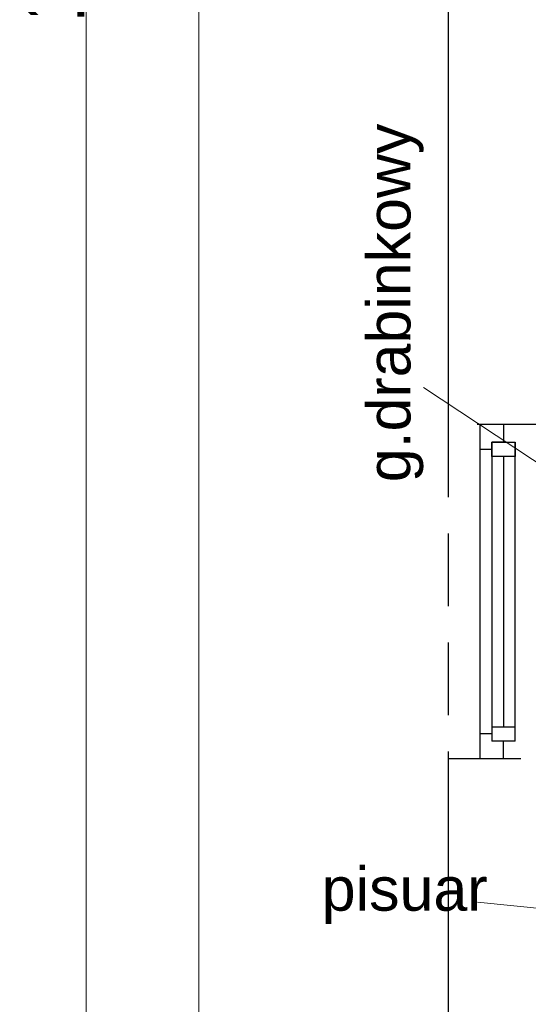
# Model space of a CAD drawing. Header units: millimetres. Extents: x -5941 to 19721, y -9230 to 6433.
# Tile 165 of 204: x 11116 to 11291, y 253 to 593. Entities that reach past the tile are written whole.
import ezdxf

# ---------------------------------------------------------------- set-up
doc = ezdxf.new("R2010")
doc.units = ezdxf.units.MM
doc.linetypes.add('DASHED', pattern=[0.75, 0.5, -0.25])
doc.layers.add('A_meble łazienka i kuchnia', color=6, linetype='Continuous', lineweight=20)
doc.layers.add('A_WYMIAR_ZEW', color=55, linetype='Continuous', lineweight=15)
for name, color, linetype in [('A_okno', 3, 'Continuous'), ('A_opis pom', 1, 'Continuous'), ('A_scianazew', 42, 'Continuous')]:
    doc.layers.add(name, color=color, linetype=linetype)
doc.styles.add('Opisowy', font='arial.ttf', dxfattribs={"width": 0.8})
doc.styles.get("Standard").update_dxf_attribs({"font": 'arial.ttf'})
doc.dimstyles.new('WYMIARY', dxfattribs={"dimtxt": 1.3, "dimasz": 7, "dimexe": 1.25, "dimexo": 0.3, "dimgap": 0.2, "dimtad": 1, "dimzin": 4, "dimtxsty": 'Opisowy', "dimblk1": 'ARCHTICK', "dimblk2": 'ARCHTICK', "dimsah": 1, "dimcen": 2.5, "dimazin": 0, "dimtfac": 1, "dimtmove": 1, "dimatfit": 3, "dimldrblk": 'ARCHTICK', "dimfxl": 0, "dimlwd": 18, "dimlwe": 9, "dimarcsym": 0})

# ---------------------------------------------------------------- blocks, each defined once
blk = doc.blocks.new('_ArchTick')
at = {"color": 0, "const_width": 0.15}
blk.add_lwpolyline([(-0.5, -0.5), (0.5, 0.5)], dxfattribs=at)
blk = doc.blocks.new('*D65')
at = {"layer": 'A_WYMIAR_ZEW', "color": 0, "lineweight": 9}
for p, q in [((11178.73, 1444.08), (11176.78, 1444.08)), ((11178.73, -83.92), (11176.78, -83.92))]:
    blk.add_line(p, q, dxfattribs=at)
at = {"layer": 'A_WYMIAR_ZEW', "color": 0, "lineweight": 18}
blk.add_line((11178.03, 1444.08), (11178.03, -83.92), dxfattribs=at)
at = {"layer": 'Defpoints', "color": 0}
for p in [(11263.81, 1444.08), (11178.03, -83.92), (11263.81, -83.92)]:
    blk.add_point(p, dxfattribs=at)
at = {"layer": 'A_WYMIAR_ZEW', "color": 0, "lineweight": 18, "xscale": 7, "yscale": 7, "zscale": 7}
for p, rotation in [((11178.03, 1444.08), 90), ((11178.03, -83.92), 270)]:
    blk.add_blockref('_ArchTick', p, dxfattribs=dict(at, rotation=rotation))
at = {"layer": 'A_WYMIAR_ZEW', "color": 0, "insert": (11166.59, 680.08), "char_height": 1.3, "attachment_point": 5, "rotation": 90, "style": 'Opisowy'}
blk.add_mtext('{\\H16.923077x;\\C3;1528}1528,00', dxfattribs=at)
blk = doc.blocks.new('*D67')
at = {"layer": 'A_WYMIAR_ZEW', "color": 0, "lineweight": 9}
for p, q in [((11139.86, 1444.08), (11137.91, 1444.08)), ((11139.86, -205.92), (11137.91, -205.92))]:
    blk.add_line(p, q, dxfattribs=at)
at = {"layer": 'A_WYMIAR_ZEW', "color": 0, "lineweight": 18}
blk.add_line((11139.16, 1444.08), (11139.16, -205.92), dxfattribs=at)
at = {"layer": 'Defpoints', "color": 0}
for p in [(11263.81, 1444.08), (11139.16, -205.92), (11263.81, -205.92)]:
    blk.add_point(p, dxfattribs=at)
at = {"layer": 'A_WYMIAR_ZEW', "color": 0, "lineweight": 18, "xscale": 7, "yscale": 7, "zscale": 7}
for p, rotation in [((11139.16, 1444.08), 90), ((11139.16, -205.92), 270)]:
    blk.add_blockref('_ArchTick', p, dxfattribs=dict(at, rotation=rotation))
at = {"layer": 'A_WYMIAR_ZEW', "color": 0, "insert": (11127.72, 619.08), "char_height": 1.3, "attachment_point": 5, "rotation": 90, "style": 'Opisowy'}
blk.add_mtext('{\\H16.923077x;\\C3;1650}', dxfattribs=at)

msp = doc.modelspace()

# ---------------------------------------------------------------- linework, layer by layer
at = {"linetype": 'DASHED', "ltscale": 50}
msp.add_lwpolyline([(11298.809, 453.079), (11263.809, 453.079), (11263.809, 338.076), (11298.383, 338.076)], close=True, dxfattribs=at)
at = {"layer": 'A_meble łazienka i kuchnia'}
for p, q in [((11255.254, 465.883), (11307.18, 431.546)), ((11273.913, 288.706), (11347.613, 281.168))]:
    msp.add_line(p, q, dxfattribs=at)
at = {"layer": 'A_okno'}
for p, q in [((11274.809, 444.579, 0), (11274.809, 453.079, 0)), ((11282.809, 453.079, 0), (11282.809, 447.079, 0)), ((11278.809, 444.579, 0), (11274.809, 444.579, 0)), ((11274.809, 395.576, -0.022), (11274.809, 444.579, 0)), ((11278.809, 447.079, 0), (11286.809, 447.079, 0)), ((11278.809, 442.079, 0), (11278.809, 447.079, 0)), ((11282.809, 447.079, 0), (11278.809, 447.079, 0)), ((11278.809, 447.079, 0), (11278.809, 395.576, -0.022)), ((11286.809, 395.576, -0.023), (11286.809, 447.079, 0)), ((11286.809, 447.079, 0), (11286.809, 442.079, 0)), ((11282.309, 442.079, 0), (11278.809, 442.079, 0)), ((11286.809, 442.079, 0), (11278.809, 442.079, 0)), ((11282.809, 442.079, 0), (11282.809, 395.576, -0.022)), ((11286.809, 442.079, 0), (11283.309, 442.079, 0)), ((11274.81, 338.076, -0.047), (11274.809, 395.576, -0.022)), ((11278.809, 395.576, -0.022), (11278.81, 344.076, -0.045)), ((11282.809, 395.576, -0.022), (11282.81, 349.076, -0.044)), ((11286.81, 344.076, -0.046), (11286.809, 395.576, -0.023)), ((11278.81, 346.576, -0.044), (11274.81, 346.576, -0.044)), ((11278.81, 349.076, -0.044), (11286.81, 349.076, -0.044)), ((11286.81, 344.076, -0.044), (11278.81, 344.076, -0.044)), ((11282.81, 338.076, -0.044), (11282.81, 344.076, -0.044))]:
    msp.add_line(p, q, dxfattribs=at)
at = {"layer": 'A_scianazew'}
for p, q in [((11263.809, 602.079), (11263.809, 453.079)), ((11263.809, 338.076), (11263.809, 168.079))]:
    msp.add_line(p, q, dxfattribs=at)

# ---------------------------------------------------------------- texts
at = {"layer": 'A_opis pom', "insert": (11235.811, 433.261, 0.092), "char_height": 15, "width": 119.07531, "attachment_point": 1, "rotation": 90}
msp.add_mtext('g.drabinkowy', dxfattribs=at)
at = {"layer": 'A_opis pom', "insert": (11220.275, 300.716, 0.092), "char_height": 15, "width": 119.07531, "attachment_point": 1}
msp.add_mtext('pisuar', dxfattribs=at)

# ---------------------------------------------------------------- dimensions: what is measured, and where the dimension line sits
at = {"layer": 'A_WYMIAR_ZEW'}
for base, p2, text, picture, middle in [((11139.157, -205.921), (11263.809, -205.921), '{\\H16.923077x;\\C3;1650}', '*D67', (11127.724, 619.079)), ((11178.026, -83.921), (11263.809, -83.921), '{\\H16.923077x;\\C3;1528}<>', '*D65', (11166.593, 680.079))]:
    dim = msp.add_linear_dim(base=base, p1=(11263.809, 1444.079), p2=p2, angle=90, text=text, dimstyle='WYMIARY', override={"dimtxsty": 'Opisowy'}, dxfattribs=at)
    dim.commit()
    dim.dimension.update_dxf_attribs({"geometry": picture, "text_midpoint": middle})

doc.saveas('drawing.dxf')
